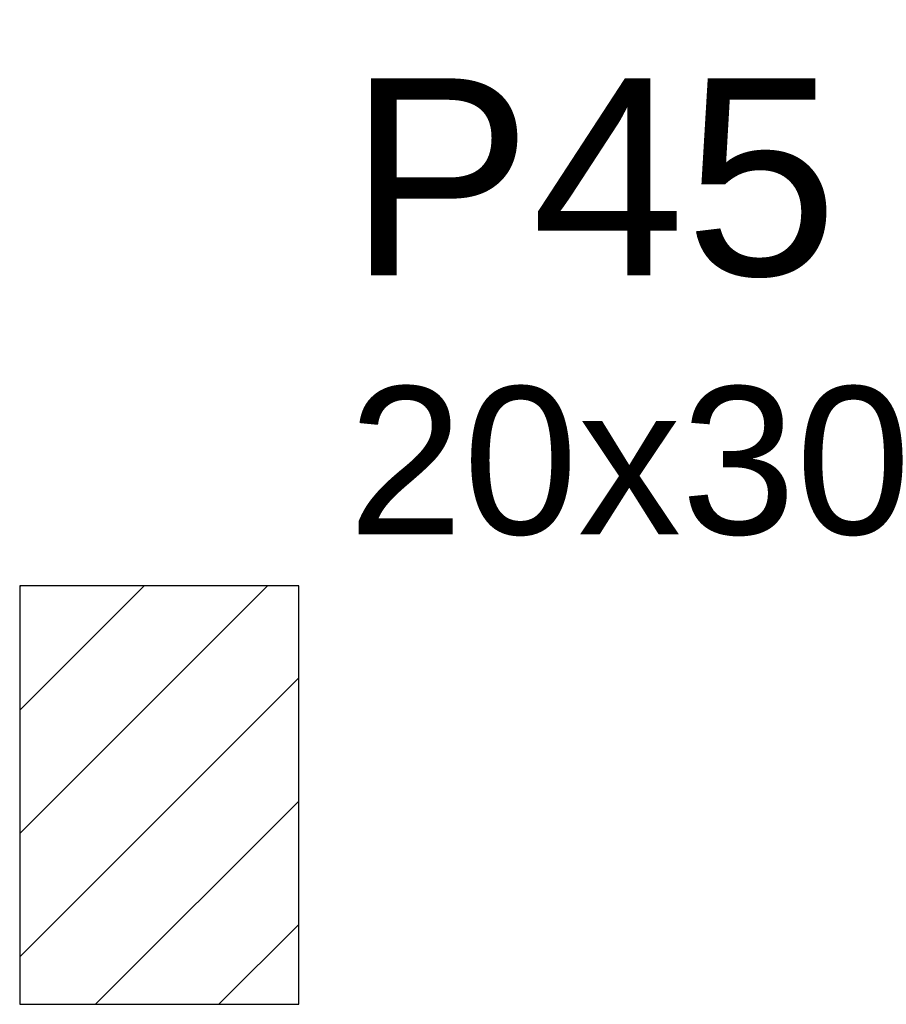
# Model space of a CAD drawing. Header units: millimetres. Extents: x 0 to 119, y 0 to 84.
# Tile 6 of 14: x 59.03 to 60.27, y 34.57 to 35.98. Entities that reach past the tile are written whole.
import ezdxf

# ---------------------------------------------------------------- set-up
doc = ezdxf.new("R2010")
doc.units = ezdxf.units.MM
doc.header["$MEASUREMENT"] = 0
doc.linetypes.add('NULL', pattern=[0])
for name, color, linetype, lineweight in [('FO-Hachura pilar que passa', 19, 'Continuous', 5), ('FO-Pilares', 4, 'Continuous', 30), ('FO-Textos dos pilares', 7, 'Continuous', 5)]:
    doc.layers.add(name, color=color, linetype=linetype, lineweight=lineweight)
doc.styles.add('Arial', font='txt')

msp = doc.modelspace()

# ---------------------------------------------------------------- hatches: boundary and pattern name
at = {"layer": 'FO-Hachura pilar que passa', "linetype": 'Continuous'}
h = msp.add_hatch(dxfattribs=at)
h.set_pattern_fill('ANSI31', color=19, style=0)
h.paths.add_polyline_path([(59.0294, 34.5661), (59.2294, 34.5661), (59.4294, 34.5661), (59.4294, 34.8661), (59.4294, 35.1661), (59.2294, 35.1661), (59.0294, 35.1661), (59.0294, 34.8661)])

# ---------------------------------------------------------------- linework, layer by layer
at = {"layer": 'FO-Pilares'}
msp.add_lwpolyline([(59.0294, 34.5661), (59.2294, 34.5661), (59.4294, 34.5661), (59.4294, 34.8661), (59.4294, 35.1661), (59.2294, 35.1661), (59.0294, 35.1661), (59.0294, 34.8661), (59.0294, 34.5661)], close=True, dxfattribs=at)

# ---------------------------------------------------------------- texts
at = {"layer": 'FO-Textos dos pilares', "linetype": 'NULL', "attachment_point": 7, "line_spacing_factor": 0.798, "style": 'Arial'}
for s, insert, char_height, width in [('P45', (59.5004, 35.6073), 0.2824, 1.387852), ('20x30', (59.5004, 35.237), 0.2118, 1.580273)]:
    msp.add_mtext(s, dxfattribs=dict(at, insert=insert, char_height=char_height, width=width))

doc.saveas('drawing.dxf')
